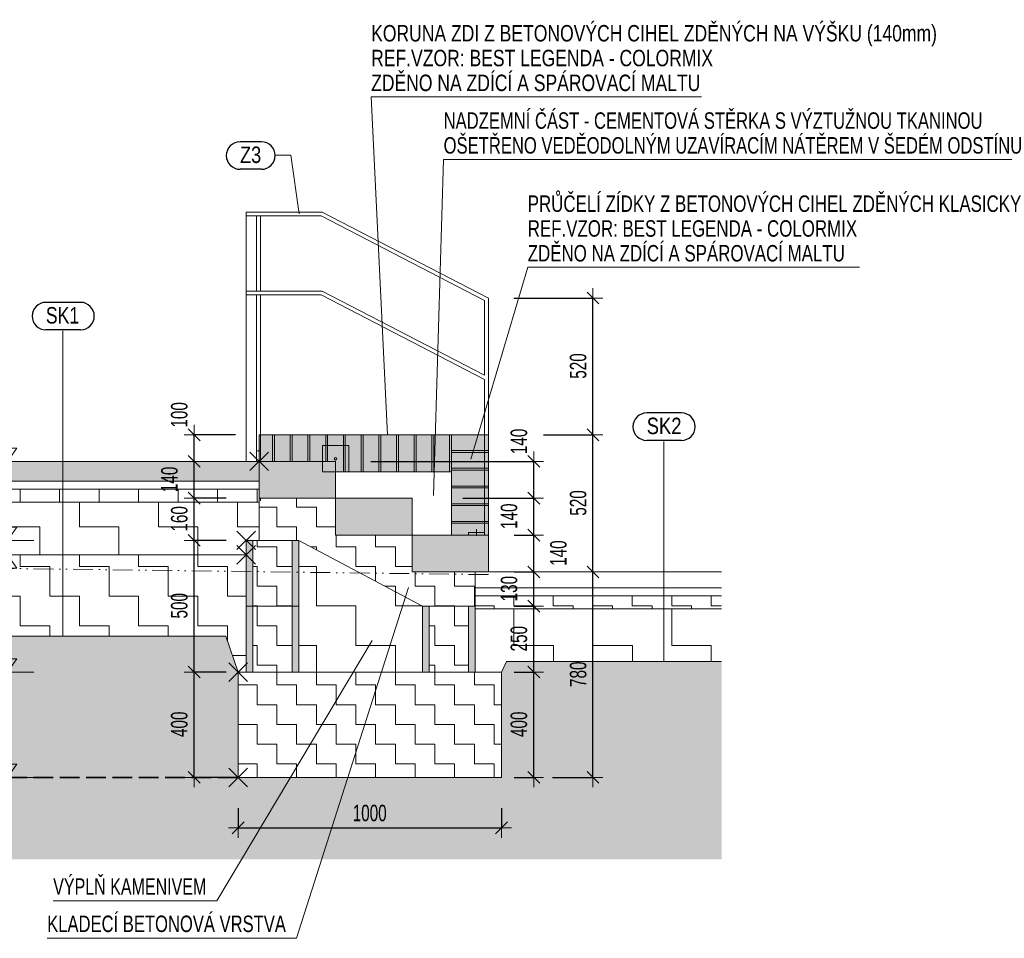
# Model space of a CAD drawing. Header units: millimetres. Extents: x -6145 to 8557, y -96590 to -75675.
# Tile 4 of 29: x -3377 to 363, y -94112 to -90624. Entities that reach past the tile are written whole.
import ezdxf

# ---------------------------------------------------------------- set-up
doc = ezdxf.new("R2010")
doc.units = ezdxf.units.MM
doc.header["$PDMODE"] = 65
doc.linetypes.add('Carkovana 2x_1', pattern=[100, 75, -25])
doc.linetypes.add('JIS_09_15', pattern=[150, 75, -25, 0, -25, 0, -25])
doc.layers.add('XR$3$VSTUPNÍ SCHODY - ŘEZ_1', color=7, linetype='Continuous', lineweight=25)
doc.styles.add('ARIAL', font='ARIAL.TTF')
doc.styles.add('ARIALNARROW', font='ARIALN.TTF')
doc.dimstyles.new('DIMSTYLE_15', dxfattribs={"dimtxt": 62.5, "dimasz": 75, "dimexe": 0, "dimexo": 0, "dimgap": 31.25, "dimtad": 0, "dimdec": 0, "dimrnd": 5, "dimzin": 12, "dimdsep": 46, "dimtxsty": 'ARIALNARROW', "dimblk1": 'ALL_ML_STRICH', "dimblk2": 'ALL_ML_STRICH', "dimsah": 1, "dimcen": 0, "dimclrd": 6, "dimclre": 6, "dimclrt": 6, "dimadec": 0, "dimazin": 0, "dimtfac": 1, "dimtdec": 0, "dimtix": 1, "dimtmove": 2, "dimatfit": 3, "dimfxl": 0, "dimtvp": 1.2, "dimtzin": 0, "dimlwd": 0, "dimlwe": 13, "dimarcsym": 0})
doc.dimstyles.new('DIMSTYLE_3', dxfattribs={"dimtxt": 62.5, "dimasz": 75, "dimexe": 0, "dimexo": 0, "dimgap": 31.25, "dimtad": 2, "dimdec": 0, "dimrnd": 5, "dimzin": 12, "dimdsep": 46, "dimtxsty": 'ARIALNARROW', "dimblk1": 'ALL_ML_STRICH', "dimblk2": 'ALL_ML_STRICH', "dimsah": 1, "dimcen": 0, "dimclrd": 6, "dimclre": 6, "dimclrt": 6, "dimadec": 0, "dimazin": 0, "dimtfac": 1, "dimtdec": 0, "dimtix": 1, "dimtmove": 2, "dimatfit": 3, "dimfxl": 0, "dimtzin": 0, "dimlwd": 0, "dimlwe": 13, "dimarcsym": 0})
doc.dimstyles.new('DIMSTYLE_5', dxfattribs={"dimtxt": 62.5, "dimasz": 75, "dimexe": 0, "dimexo": 0, "dimgap": 31.25, "dimtad": 2, "dimdec": 0, "dimrnd": 5, "dimzin": 12, "dimdsep": 46, "dimtxsty": 'ARIALNARROW', "dimblk1": 'ALL_ML_STRICH', "dimblk2": 'ALL_ML_STRICH', "dimsah": 1, "dimcen": 0, "dimclrd": 6, "dimclre": 6, "dimclrt": 6, "dimadec": 0, "dimazin": 0, "dimtfac": 1, "dimtdec": 0, "dimtix": 1, "dimtmove": 2, "dimatfit": 3, "dimfxl": 0, "dimtvp": 1.2, "dimtzin": 0, "dimlwd": 0, "dimlwe": 13, "dimarcsym": 0})
pattern_1 = [(0, (150, 150), (75, 75), [75, -75]), (90, (150, 150), (-75, 75), [75, -75])]
pattern_2 = [(0, (300, 300), (150, 150), [150, -150]), (90, (300, 300), (-150, 150), [150, -150])]

# ---------------------------------------------------------------- blocks, each defined once
blk = doc.blocks.new('COMPLEX_ELEVATIONDIM_7')
at = {"layer": 'XR$3$VSTUPNÍ SCHODY - ŘEZ_1', "color": 6, "linetype": 'Continuous', "lineweight": 18}
for p, q in [((-3388.1, -92250.8), (-3458.1, -92250.8)), ((-3458.1, -92250.8), (-3423.1, -92300.8)), ((-3423.1, -92300.8), (-3388.1, -92250.8)), ((-2226.6, -92240.8), (-2226.6, -92340.7)), ((-2126.7, -92240.8), (-2226.6, -92240.8)), ((-2126.7, -92340.7), (-2126.7, -92240.8)), ((-2502.1, -92265.5), (-2431.4, -92336.1)), ((-2502, -92336.1), (-2431.4, -92265.5)), ((-3423.1, -92300.8), (-3423.1, -92300.8)), ((-3423.1, -92300.8), (-3423.1, -92300.8)), ((-3423.1, -92300.8), (-3323.1, -92300.8)), ((-3423.1, -92300.8), (-3423.1, -92300.8)), ((-3423.1, -92300.8), (-3423.1, -92300.8)), ((-2226.6, -92340.7), (-2126.7, -92340.7)), ((-3388.1, -92550.8), (-3458.1, -92550.8)), ((-3458.1, -92550.8), (-3423.1, -92600.8)), ((-3423.1, -92600.8), (-3388.1, -92550.8)), ((-2552.1, -92565.5), (-2481.4, -92636.1)), ((-2552, -92636.1), (-2481.4, -92565.5)), ((-3423.1, -92600.8), (-3423.1, -92600.8)), ((-3423.1, -92600.8), (-3423.1, -92600.8)), ((-3423.1, -92600.8), (-3323.1, -92600.8)), ((-3423.1, -92600.8), (-3423.1, -92600.8)), ((-3423.1, -92600.8), (-3423.1, -92600.8)), ((-2552.1, -92620.5), (-2481.4, -92691.1)), ((-2552, -92691.1), (-2481.4, -92620.5)), ((-3458.1, -92705.8), (-3423.1, -92655.8)), ((-3423.1, -92655.8), (-3388.1, -92705.8)), ((-3423.1, -92655.8), (-3423.1, -92655.8)), ((-3423.1, -92655.8), (-3423.1, -92655.8)), ((-3423.1, -92655.8), (-3323.1, -92655.8)), ((-3423.1, -92655.8), (-3423.1, -92655.8)), ((-3423.1, -92655.8), (-3423.1, -92655.8)), ((-3388.1, -92705.8), (-3458.1, -92705.8)), ((-3388.1, -93050.8), (-3458.1, -93050.8)), ((-3458.1, -93050.8), (-3423.1, -93100.8)), ((-3423.1, -93100.8), (-3388.1, -93050.8)), ((-2582.1, -93065.5), (-2511.4, -93136.1)), ((-2582, -93136.1), (-2511.4, -93065.5)), ((-3423.1, -93100.8), (-3423.1, -93100.8)), ((-3423.1, -93100.8), (-3423.1, -93100.8)), ((-3423.1, -93100.8), (-3323.1, -93100.8)), ((-3423.1, -93100.8), (-3423.1, -93100.8)), ((-3423.1, -93100.8), (-3423.1, -93100.8)), ((-3388.1, -93450.8), (-3458.1, -93450.8)), ((-3458.1, -93450.8), (-3423.1, -93500.8)), ((-3423.1, -93500.8), (-3388.1, -93450.8)), ((-2582.1, -93465.5), (-2511.4, -93536.1)), ((-2582, -93536.1), (-2511.4, -93465.5)), ((-3423.1, -93500.8), (-3423.1, -93500.8)), ((-3423.1, -93500.8), (-3423.1, -93500.8)), ((-3423.1, -93500.8), (-3323.1, -93500.8)), ((-3423.1, -93500.8), (-3423.1, -93500.8)), ((-3423.1, -93500.8), (-3423.1, -93500.8))]:
    blk.add_line(p, q, dxfattribs=at)
blk.add_circle((-2176.7, -92290.8), 5, dxfattribs=at)
at = {"layer": 'XR$3$VSTUPNÍ SCHODY - ŘEZ_1', "color": 6, "linetype": 'Continuous', "lineweight": 18, "char_height": 62.5, "attachment_point": 7, "style": 'ARIALNARROW'}
for s, insert, width in [('\\W1.03;\\fArial Narrow|i0|b1|c0|p0;-0.010', (-3654.8, -92225.8), 245.42), ('\\W1.03;\\fArial Narrow|i0|b1|c0|p0;-0.310', (-3654.8, -92525.8), 245.42), ('\\W1.05;\\fArial Narrow|i0|b1|c0|p0;-0.365', (-3654.8, -92793.3), 246.03), ('\\W1.03;\\fArial Narrow|i0|b1|c0|p0;-0.810', (-3654.8, -93025.8), 245.42), ('\\W1.01;\\fArial Narrow|i0|b1|c0|p0;-1.210', (-3654.8, -93425.8), 244.832)]:
    blk.add_mtext(s, dxfattribs=dict(at, insert=insert, width=width))
blk = doc.blocks.new('ALL_ML_STRICH')
at = {"color": 0, "linetype": 'ByBlock', "lineweight": -2}
for p, q in [((0, -0.5), (0, 0.5)), ((-1, 0), (0.5, 0)), ((-0.3, -0.3), (0.3, 0.3))]:
    blk.add_line(p, q, dxfattribs=at)
blk = doc.blocks.new('*D190')
at = {"layer": 'DEFPOINTS', "color": 6, "linetype": 'Continuous', "lineweight": 13}
for p in [(-1546.7, -93100.8), (-1546.7, -93500.8), (-1424.3, -93500.8)]:
    blk.add_point(p, dxfattribs=at)
at = {"layer": 'XR$3$VSTUPNÍ SCHODY - ŘEZ_1', "color": 6, "linetype": 'Continuous', "lineweight": -2}
for p, q in [((-1498.4, -93100.8), (-1424.3, -93100.8)), ((-1424.3, -93500.8), (-1424.3, -93100.8)), ((-1498.4, -93500.8), (-1424.3, -93500.8))]:
    blk.add_line(p, q, dxfattribs=at)
at = {"layer": 'XR$3$VSTUPNÍ SCHODY - ŘEZ_1', "color": 6, "linetype": 'Continuous', "lineweight": 13, "xscale": 75, "yscale": 75, "zscale": 75}
for p, rotation in [((-1424.3, -93100.8), 90), ((-1424.3, -93500.8), 270)]:
    blk.add_blockref('ALL_ML_STRICH', p, dxfattribs=dict(at, rotation=rotation))
at = {"layer": 'XR$3$VSTUPNÍ SCHODY - ŘEZ_1', "color": 6, "linetype": 'Continuous', "lineweight": 13, "insert": (-1480.5, -93299.2), "char_height": 62.5, "width": 152.143, "attachment_point": 5, "rotation": 90, "style": 'ARIALNARROW'}
blk.add_mtext('\\W0.81;\\A1;{400}', dxfattribs=at)
blk = doc.blocks.new('*D191')
at = {"layer": 'DEFPOINTS', "color": 6, "linetype": 'Continuous', "lineweight": 13}
for p in [(-1646.7, -92850.8), (-1546.7, -93100.8), (-1424.3, -93100.8)]:
    blk.add_point(p, dxfattribs=at)
at = {"layer": 'XR$3$VSTUPNÍ SCHODY - ŘEZ_1', "color": 6, "linetype": 'Continuous', "lineweight": -2}
for p, q in [((-1498.4, -92850.8), (-1424.3, -92850.8)), ((-1424.3, -93100.8), (-1424.3, -92850.8)), ((-1498.4, -93100.8), (-1424.3, -93100.8))]:
    blk.add_line(p, q, dxfattribs=at)
at = {"layer": 'XR$3$VSTUPNÍ SCHODY - ŘEZ_1', "color": 6, "linetype": 'Continuous', "lineweight": 13, "xscale": 75, "yscale": 75, "zscale": 75}
for p, rotation in [((-1424.3, -92850.8), 90), ((-1424.3, -93100.8), 270)]:
    blk.add_blockref('ALL_ML_STRICH', p, dxfattribs=dict(at, rotation=rotation))
at = {"layer": 'XR$3$VSTUPNÍ SCHODY - ŘEZ_1', "color": 6, "linetype": 'Continuous', "lineweight": 13, "insert": (-1480.5, -92974.2), "char_height": 62.5, "width": 152.143, "attachment_point": 5, "rotation": 90, "style": 'ARIALNARROW'}
blk.add_mtext('\\W0.81;\\A1;{250}', dxfattribs=at)
blk = doc.blocks.new('*D192')
at = {"layer": 'DEFPOINTS', "color": 6, "linetype": 'Continuous', "lineweight": 13}
for p in [(-1596.7, -92720.8), (-1646.7, -92850.8), (-1424.3, -92850.8)]:
    blk.add_point(p, dxfattribs=at)
at = {"layer": 'XR$3$VSTUPNÍ SCHODY - ŘEZ_1', "color": 6, "linetype": 'Continuous', "lineweight": -2}
for p, q in [((-1498.4, -92720.8), (-1424.3, -92720.8)), ((-1424.3, -92850.8), (-1424.3, -92720.8)), ((-1498.4, -92850.8), (-1424.3, -92850.8))]:
    blk.add_line(p, q, dxfattribs=at)
at = {"layer": 'XR$3$VSTUPNÍ SCHODY - ŘEZ_1', "color": 6, "linetype": 'Continuous', "lineweight": 13, "xscale": 75, "yscale": 75, "zscale": 75}
for p, rotation in [((-1424.3, -92720.8), 90), ((-1424.3, -92850.8), 270)]:
    blk.add_blockref('ALL_ML_STRICH', p, dxfattribs=dict(at, rotation=rotation))
at = {"layer": 'XR$3$VSTUPNÍ SCHODY - ŘEZ_1', "color": 6, "linetype": 'Continuous', "lineweight": 13, "insert": (-1518, -92784.2), "char_height": 62.5, "width": 152.143, "attachment_point": 5, "rotation": 90, "style": 'ARIALNARROW'}
blk.add_mtext('\\W0.81;\\A1;{130}', dxfattribs=at)
blk = doc.blocks.new('*D193')
at = {"layer": 'DEFPOINTS', "color": 6, "linetype": 'Continuous', "lineweight": 13}
for p in [(-1596.7, -92580.8), (-1596.7, -92720.8), (-1424.3, -92720.8)]:
    blk.add_point(p, dxfattribs=at)
at = {"layer": 'XR$3$VSTUPNÍ SCHODY - ŘEZ_1', "color": 6, "linetype": 'Continuous', "lineweight": -2}
for p, q in [((-1498.4, -92580.8), (-1424.3, -92580.8)), ((-1424.3, -92720.8), (-1424.3, -92580.8)), ((-1498.4, -92720.8), (-1424.3, -92720.8))]:
    blk.add_line(p, q, dxfattribs=at)
at = {"layer": 'XR$3$VSTUPNÍ SCHODY - ŘEZ_1', "color": 6, "linetype": 'Continuous', "lineweight": 13, "xscale": 75, "yscale": 75, "zscale": 75}
for p, rotation in [((-1424.3, -92580.8), 90), ((-1424.3, -92720.8), 270)]:
    blk.add_blockref('ALL_ML_STRICH', p, dxfattribs=dict(at, rotation=rotation))
at = {"layer": 'XR$3$VSTUPNÍ SCHODY - ŘEZ_1', "color": 6, "linetype": 'Continuous', "lineweight": 13, "insert": (-1330.5, -92649.2), "char_height": 62.5, "width": 152.143, "attachment_point": 5, "rotation": 90, "style": 'ARIALNARROW'}
blk.add_mtext('\\W0.81;\\A1;{140}', dxfattribs=at)
blk = doc.blocks.new('*D194')
at = {"layer": 'DEFPOINTS', "color": 6, "linetype": 'Continuous', "lineweight": 13}
for p in [(-1886.7, -92440.8), (-1596.7, -92580.8), (-1424.3, -92580.8)]:
    blk.add_point(p, dxfattribs=at)
at = {"layer": 'XR$3$VSTUPNÍ SCHODY - ŘEZ_1', "color": 6, "linetype": 'Continuous', "lineweight": -2}
for p, q in [((-1693.7, -92440.8), (-1424.3, -92440.8)), ((-1424.3, -92580.8), (-1424.3, -92440.8)), ((-1498.4, -92580.8), (-1424.3, -92580.8))]:
    blk.add_line(p, q, dxfattribs=at)
at = {"layer": 'XR$3$VSTUPNÍ SCHODY - ŘEZ_1', "color": 6, "linetype": 'Continuous', "lineweight": 13, "xscale": 75, "yscale": 75, "zscale": 75}
for p, rotation in [((-1424.3, -92440.8), 90), ((-1424.3, -92580.8), 270)]:
    blk.add_blockref('ALL_ML_STRICH', p, dxfattribs=dict(at, rotation=rotation))
at = {"layer": 'XR$3$VSTUPNÍ SCHODY - ŘEZ_1', "color": 6, "linetype": 'Continuous', "lineweight": 13, "insert": (-1518, -92509.2), "char_height": 62.5, "width": 152.143, "attachment_point": 5, "rotation": 90, "style": 'ARIALNARROW'}
blk.add_mtext('\\W0.81;\\A1;{140}', dxfattribs=at)
blk = doc.blocks.new('*D195')
at = {"layer": 'DEFPOINTS', "color": 6, "linetype": 'Continuous', "lineweight": 13}
for p in [(-2176.7, -92300.8), (-1886.7, -92440.8), (-1424.3, -92440.8)]:
    blk.add_point(p, dxfattribs=at)
at = {"layer": 'XR$3$VSTUPNÍ SCHODY - ŘEZ_1', "color": 6, "linetype": 'Continuous', "lineweight": -2}
for p, q in [((-2042.8, -92300.8), (-1424.3, -92300.8)), ((-1424.3, -92440.8), (-1424.3, -92300.8)), ((-1693.7, -92440.8), (-1424.3, -92440.8))]:
    blk.add_line(p, q, dxfattribs=at)
at = {"layer": 'XR$3$VSTUPNÍ SCHODY - ŘEZ_1', "color": 6, "linetype": 'Continuous', "lineweight": 13, "xscale": 75, "yscale": 75, "zscale": 75}
for p, rotation in [((-1424.3, -92300.8), 90), ((-1424.3, -92440.8), 270)]:
    blk.add_blockref('ALL_ML_STRICH', p, dxfattribs=dict(at, rotation=rotation))
at = {"layer": 'XR$3$VSTUPNÍ SCHODY - ŘEZ_1', "color": 6, "linetype": 'Continuous', "lineweight": 13, "insert": (-1480.5, -92225.1), "char_height": 62.5, "width": 152.143, "attachment_point": 5, "rotation": 90, "style": 'ARIALNARROW'}
blk.add_mtext('\\W0.81;\\A1;{140}', dxfattribs=at)
blk = doc.blocks.new('*D196')
at = {"layer": 'DEFPOINTS', "color": 6, "linetype": 'Continuous', "lineweight": 13}
for p in [(-2546.7, -93100.8), (-2714.2, -93500.8), (-2546.7, -93500.8)]:
    blk.add_point(p, dxfattribs=at)
at = {"layer": 'XR$3$VSTUPNÍ SCHODY - ŘEZ_1', "color": 6, "linetype": 'Continuous', "lineweight": -2}
for p, q in [((-2593.1, -93100.8), (-2714.2, -93100.8)), ((-2714.2, -93500.8), (-2714.2, -93100.8)), ((-2593.1, -93500.8), (-2714.2, -93500.8))]:
    blk.add_line(p, q, dxfattribs=at)
at = {"layer": 'XR$3$VSTUPNÍ SCHODY - ŘEZ_1', "color": 6, "linetype": 'Continuous', "lineweight": 13, "xscale": 75, "yscale": 75, "zscale": 75}
for p, rotation in [((-2714.2, -93100.8), 90), ((-2714.2, -93500.8), 270)]:
    blk.add_blockref('ALL_ML_STRICH', p, dxfattribs=dict(at, rotation=rotation))
at = {"layer": 'XR$3$VSTUPNÍ SCHODY - ŘEZ_1', "color": 6, "linetype": 'Continuous', "lineweight": 13, "insert": (-2770.4, -93299.2), "char_height": 62.5, "width": 152.143, "attachment_point": 5, "rotation": 90, "style": 'ARIALNARROW'}
blk.add_mtext('\\W0.81;\\A1;{400}', dxfattribs=at)
blk = doc.blocks.new('*D197')
at = {"layer": 'DEFPOINTS', "color": 6, "linetype": 'Continuous', "lineweight": 13}
for p in [(-2516.7, -92600.8), (-2714.2, -93100.8), (-2546.7, -93100.8)]:
    blk.add_point(p, dxfattribs=at)
at = {"layer": 'XR$3$VSTUPNÍ SCHODY - ŘEZ_1', "color": 6, "linetype": 'Continuous', "lineweight": -2}
for p, q in [((-2593.1, -92600.8), (-2714.2, -92600.8)), ((-2714.2, -93100.8), (-2714.2, -92600.8)), ((-2593.1, -93100.8), (-2714.2, -93100.8))]:
    blk.add_line(p, q, dxfattribs=at)
at = {"layer": 'XR$3$VSTUPNÍ SCHODY - ŘEZ_1', "color": 6, "linetype": 'Continuous', "lineweight": 13, "xscale": 75, "yscale": 75, "zscale": 75}
for p, rotation in [((-2714.2, -92600.8), 90), ((-2714.2, -93100.8), 270)]:
    blk.add_blockref('ALL_ML_STRICH', p, dxfattribs=dict(at, rotation=rotation))
at = {"layer": 'XR$3$VSTUPNÍ SCHODY - ŘEZ_1', "color": 6, "linetype": 'Continuous', "lineweight": 13, "insert": (-2770.4, -92849.2), "char_height": 62.5, "width": 152.143, "attachment_point": 5, "rotation": 90, "style": 'ARIALNARROW'}
blk.add_mtext('\\W0.81;\\A1;{500}', dxfattribs=at)
blk = doc.blocks.new('*D198')
at = {"layer": 'DEFPOINTS', "color": 6, "linetype": 'Continuous', "lineweight": 13}
for p in [(-2466.7, -92440.8), (-2714.2, -92600.8), (-2516.7, -92600.8)]:
    blk.add_point(p, dxfattribs=at)
at = {"layer": 'XR$3$VSTUPNÍ SCHODY - ŘEZ_1', "color": 6, "linetype": 'Continuous', "lineweight": -2}
for p, q in [((-2593.1, -92440.8), (-2714.2, -92440.8)), ((-2714.2, -92600.8), (-2714.2, -92440.8)), ((-2593.1, -92600.8), (-2714.2, -92600.8))]:
    blk.add_line(p, q, dxfattribs=at)
at = {"layer": 'XR$3$VSTUPNÍ SCHODY - ŘEZ_1', "color": 6, "linetype": 'Continuous', "lineweight": 13, "xscale": 75, "yscale": 75, "zscale": 75}
for p, rotation in [((-2714.2, -92440.8), 90), ((-2714.2, -92600.8), 270)]:
    blk.add_blockref('ALL_ML_STRICH', p, dxfattribs=dict(at, rotation=rotation))
at = {"layer": 'XR$3$VSTUPNÍ SCHODY - ŘEZ_1', "color": 6, "linetype": 'Continuous', "lineweight": 13, "insert": (-2770.4, -92519.2), "char_height": 62.5, "width": 152.143, "attachment_point": 5, "rotation": 90, "style": 'ARIALNARROW'}
blk.add_mtext('\\W0.81;\\A1;{160}', dxfattribs=at)
blk = doc.blocks.new('*D199')
at = {"layer": 'DEFPOINTS', "color": 6, "linetype": 'Continuous', "lineweight": 13}
for p in [(-2466.7, -92300.8), (-2714.2, -92440.8), (-2466.7, -92440.8)]:
    blk.add_point(p, dxfattribs=at)
at = {"layer": 'XR$3$VSTUPNÍ SCHODY - ŘEZ_1', "color": 6, "linetype": 'Continuous', "lineweight": -2}
for p, q in [((-2714.2, -92300.8), (-2714.2, -92300.8)), ((-2714.2, -92440.8), (-2714.2, -92300.8)), ((-2593.1, -92440.8), (-2714.2, -92440.8))]:
    blk.add_line(p, q, dxfattribs=at)
at = {"layer": 'XR$3$VSTUPNÍ SCHODY - ŘEZ_1', "color": 6, "linetype": 'Continuous', "lineweight": 13, "xscale": 75, "yscale": 75, "zscale": 75}
for p, rotation in [((-2714.2, -92300.8), 90), ((-2714.2, -92440.8), 270)]:
    blk.add_blockref('ALL_ML_STRICH', p, dxfattribs=dict(at, rotation=rotation))
at = {"layer": 'XR$3$VSTUPNÍ SCHODY - ŘEZ_1', "color": 6, "linetype": 'Continuous', "lineweight": 13, "insert": (-2807.9, -92369.2), "char_height": 62.5, "width": 152.143, "attachment_point": 5, "rotation": 90, "style": 'ARIALNARROW'}
blk.add_mtext('\\W0.81;\\A1;{140}', dxfattribs=at)
blk = doc.blocks.new('*D200')
at = {"layer": 'DEFPOINTS', "color": 6, "linetype": 'Continuous', "lineweight": 13}
for p in [(-2466.7, -92200), (-2714.2, -92300.8), (-2466.7, -92300.8)]:
    blk.add_point(p, dxfattribs=at)
at = {"layer": 'XR$3$VSTUPNÍ SCHODY - ŘEZ_1', "color": 6, "linetype": 'Continuous', "lineweight": -2}
for p, q in [((-2556.8, -92200), (-2714.2, -92200)), ((-2714.2, -92300.8), (-2714.2, -92200)), ((-2714.2, -92300.8), (-2714.2, -92300.8))]:
    blk.add_line(p, q, dxfattribs=at)
at = {"layer": 'XR$3$VSTUPNÍ SCHODY - ŘEZ_1', "color": 6, "linetype": 'Continuous', "lineweight": 13, "xscale": 75, "yscale": 75, "zscale": 75}
for p, rotation in [((-2714.2, -92200), 90), ((-2714.2, -92300.8), 270)]:
    blk.add_blockref('ALL_ML_STRICH', p, dxfattribs=dict(at, rotation=rotation))
at = {"layer": 'XR$3$VSTUPNÍ SCHODY - ŘEZ_1', "color": 6, "linetype": 'Continuous', "lineweight": 13, "insert": (-2770.4, -92124.3), "char_height": 62.5, "width": 152.143, "attachment_point": 5, "rotation": 90, "style": 'ARIALNARROW'}
blk.add_mtext('\\W0.81;\\A1;{100}', dxfattribs=at)
blk = doc.blocks.new('*D201')
at = {"layer": 'DEFPOINTS', "color": 6, "linetype": 'Continuous', "lineweight": 13}
for p in [(-1596.7, -92720.8), (-1546.7, -93500.8), (-1199.3, -93500.8)]:
    blk.add_point(p, dxfattribs=at)
at = {"layer": 'XR$3$VSTUPNÍ SCHODY - ŘEZ_1', "color": 6, "linetype": 'Continuous', "lineweight": -2}
for p, q in [((-1199.3, -92720.8), (-1199.3, -92720.8)), ((-1199.3, -93500.8), (-1199.3, -92720.8)), ((-1353.7, -93500.8), (-1199.3, -93500.8))]:
    blk.add_line(p, q, dxfattribs=at)
at = {"layer": 'XR$3$VSTUPNÍ SCHODY - ŘEZ_1', "color": 6, "linetype": 'Continuous', "lineweight": 13, "xscale": 75, "yscale": 75, "zscale": 75}
for p, rotation in [((-1199.3, -92720.8), 90), ((-1199.3, -93500.8), 270)]:
    blk.add_blockref('ALL_ML_STRICH', p, dxfattribs=dict(at, rotation=rotation))
at = {"layer": 'XR$3$VSTUPNÍ SCHODY - ŘEZ_1', "color": 6, "linetype": 'Continuous', "lineweight": 13, "insert": (-1255.5, -93109.2), "char_height": 62.5, "width": 152.143, "attachment_point": 5, "rotation": 90, "style": 'ARIALNARROW'}
blk.add_mtext('\\W0.81;\\A1;{780}', dxfattribs=at)
blk = doc.blocks.new('*D202')
at = {"layer": 'DEFPOINTS', "color": 6, "linetype": 'Continuous', "lineweight": 13}
for p in [(-1596.7, -92200), (-1596.7, -92720.8), (-1199.3, -92720.8)]:
    blk.add_point(p, dxfattribs=at)
at = {"layer": 'XR$3$VSTUPNÍ SCHODY - ŘEZ_1', "color": 6, "linetype": 'Continuous', "lineweight": -2}
for p, q in [((-1386.7, -92200), (-1199.3, -92200)), ((-1199.3, -92720.8), (-1199.3, -92200)), ((-1199.3, -92720.8), (-1199.3, -92720.8))]:
    blk.add_line(p, q, dxfattribs=at)
at = {"layer": 'XR$3$VSTUPNÍ SCHODY - ŘEZ_1', "color": 6, "linetype": 'Continuous', "lineweight": 13, "xscale": 75, "yscale": 75, "zscale": 75}
for p, rotation in [((-1199.3, -92200), 90), ((-1199.3, -92720.8), 270)]:
    blk.add_blockref('ALL_ML_STRICH', p, dxfattribs=dict(at, rotation=rotation))
at = {"layer": 'XR$3$VSTUPNÍ SCHODY - ŘEZ_1', "color": 6, "linetype": 'Continuous', "lineweight": 13, "insert": (-1255.5, -92458.8), "char_height": 62.5, "width": 152.143, "attachment_point": 5, "rotation": 90, "style": 'ARIALNARROW'}
blk.add_mtext('\\W0.81;\\A1;{520}', dxfattribs=at)
blk = doc.blocks.new('*D203')
at = {"layer": 'DEFPOINTS', "color": 6, "linetype": 'Continuous', "lineweight": 13}
for p in [(-1596.7, -91680.8), (-1596.7, -92200), (-1199.3, -92200)]:
    blk.add_point(p, dxfattribs=at)
at = {"layer": 'XR$3$VSTUPNÍ SCHODY - ŘEZ_1', "color": 6, "linetype": 'Continuous', "lineweight": -2}
for p, q in [((-1500.5, -91680.8), (-1199.3, -91680.8)), ((-1199.3, -92200), (-1199.3, -91680.8)), ((-1386.7, -92200), (-1199.3, -92200))]:
    blk.add_line(p, q, dxfattribs=at)
at = {"layer": 'XR$3$VSTUPNÍ SCHODY - ŘEZ_1', "color": 6, "linetype": 'Continuous', "lineweight": 13, "xscale": 75, "yscale": 75, "zscale": 75}
for p, rotation in [((-1199.3, -91680.8), 90), ((-1199.3, -92200), 270)]:
    blk.add_blockref('ALL_ML_STRICH', p, dxfattribs=dict(at, rotation=rotation))
at = {"layer": 'XR$3$VSTUPNÍ SCHODY - ŘEZ_1', "color": 6, "linetype": 'Continuous', "lineweight": 13, "insert": (-1255.5, -91938.8), "char_height": 62.5, "width": 152.143, "attachment_point": 5, "rotation": 90, "style": 'ARIALNARROW'}
blk.add_mtext('\\W0.81;\\A1;{520}', dxfattribs=at)
blk = doc.blocks.new('*D204')
at = {"layer": 'DEFPOINTS', "color": 6, "linetype": 'Continuous', "lineweight": 13}
for p in [(-2546.7, -93500.8), (-1546.7, -93500.8), (-2546.7, -93692.6)]:
    blk.add_point(p, dxfattribs=at)
at = {"layer": 'XR$3$VSTUPNÍ SCHODY - ŘEZ_1', "color": 6, "linetype": 'Continuous', "lineweight": -2}
for p, q in [((-2546.7, -93618.2), (-2546.7, -93692.6)), ((-1546.7, -93618.2), (-1546.7, -93692.6)), ((-2546.7, -93692.6), (-1546.7, -93692.6))]:
    blk.add_line(p, q, dxfattribs=at)
at = {"layer": 'XR$3$VSTUPNÍ SCHODY - ŘEZ_1', "color": 6, "linetype": 'Continuous', "lineweight": 13, "xscale": 75, "yscale": 75, "zscale": 75, "rotation": 180}
blk.add_blockref('ALL_ML_STRICH', (-2546.7, -93692.6), dxfattribs=at)
at = {"layer": 'XR$3$VSTUPNÍ SCHODY - ŘEZ_1', "color": 6, "linetype": 'Continuous', "lineweight": 13, "xscale": 75, "yscale": 75, "zscale": 75}
blk.add_blockref('ALL_ML_STRICH', (-1546.7, -93692.6), dxfattribs=at)
at = {"layer": 'XR$3$VSTUPNÍ SCHODY - ŘEZ_1', "color": 6, "linetype": 'Continuous', "lineweight": 13, "insert": (-2047.4, -93636.4), "char_height": 62.5, "width": 202.857, "attachment_point": 5, "style": 'ARIALNARROW'}
blk.add_mtext('\\W0.81;\\A1;{1000}', dxfattribs=at)

msp = doc.modelspace()

# ---------------------------------------------------------------- hatches: boundary and pattern name
at = {"layer": 'XR$3$VSTUPNÍ SCHODY - ŘEZ_1', "linetype": 'Continuous', "lineweight": 13}
for color, points in [(33, [(-2466.7, -92200), (-2466.7, -92300.8), (-2176.7, -92300.8), (-2176.7, -92340), (-1736.7, -92340), (-1736.7, -92200)]), (33, [(-1736.7, -92580.8), (-1596.7, -92580.8), (-1596.7, -92200), (-1736.7, -92200)]), (33, [(-4166.8, -92375.8), (-2466.7, -92375.8), (-2466.7, -92300.8), (-4166.8, -92300.8)]), (33, [(-2176.7, -92440.8), (-2176.7, -92300.8), (-2466.7, -92300.8), (-2466.7, -92440.8)]), (33, [(-1886.7, -92580.8), (-1886.7, -92440.8), (-2176.7, -92440.8), (-2176.7, -92580.8)]), (33, [(-1596.7, -92720.8), (-1596.7, -92580.8), (-1886.7, -92580.8), (-1886.7, -92720.8)]), (8, [(-2491.7, -92600.8), (-2516.7, -92600.8), (-2516.7, -93100.8), (-2491.7, -93100.8)]), (8, [(-2316.7, -92600.8), (-2341.7, -92600.8), (-2341.7, -93100.8), (-2316.7, -93100.8)]), (8, [(-1821.7, -93100.8), (-1821.7, -92850.8), (-1846.7, -92850.8), (-1846.7, -93100.8)]), (8, [(-1646.7, -93100.8), (-1646.7, -92850.8), (-1671.7, -92850.8), (-1671.7, -93100.8)])]:
    msp.add_hatch(color=color, dxfattribs=at).paths.add_polyline_path(points)
h = msp.add_hatch(dxfattribs=at)
h.set_pattern_fill('VZOR', scale=75, style=0, pattern_type=2)
h.set_pattern_definition(pattern_1)
h.paths.add_polyline_path([(-2466.7, -92455.8), (-2466.7, -92405.8), (-4611.8, -92405.8), (-4611.8, -92455.8)], flags=0)
h = msp.add_hatch(dxfattribs=at)
h.set_pattern_fill('VZOR', scale=75, style=0, pattern_type=2)
h.set_pattern_definition(pattern_1)
h.paths.add_polyline_path([(-1646.7, -92850.8), (-1646.7, -92720.8), (-1886.7, -92720.8), (-1886.7, -92580.8), (-2176.7, -92580.8), (-2176.7, -92440.8), (-2466.7, -92440.8), (-2466.7, -92600.8), (-2316.7, -92600.8), (-1846.7, -92850.8)], flags=0)
h = msp.add_hatch(dxfattribs=at)
h.set_pattern_fill('VZOR', scale=150, style=0, pattern_type=2)
h.set_pattern_definition(pattern_2)
h.paths.add_polyline_path([(-2466.7, -92455.8), (-4611.8, -92455.8), (-4611.8, -92555.8), (-4735.7, -92555.8), (-4735.6, -92655.8), (-2516.7, -92655.8), (-2516.7, -92600.8), (-2466.7, -92600.8)], flags=0)
h = msp.add_hatch(dxfattribs=at)
h.set_pattern_fill('VZOR', scale=75, style=0, pattern_type=2)
h.set_pattern_definition(pattern_1)
h.paths.add_polyline_path([(-2341.7, -92600.8), (-2491.7, -92600.8), (-2491.7, -93100.8), (-2341.7, -93100.8)], flags=0)
h = msp.add_hatch(dxfattribs=at)
h.set_pattern_fill('VZOR', scale=150, style=0, pattern_type=2)
h.set_pattern_definition(pattern_2)
h.paths.add_polyline_path([(-2316.7, -92600.8), (-2316.7, -93100.8), (-1846.7, -93100.8), (-1846.7, -92850.8)], flags=0)
h = msp.add_hatch(dxfattribs=at)
h.set_pattern_fill('VZOR', scale=112.5, style=0, pattern_type=2)
h.set_pattern_definition([(0, (225, 225), (112.5, 112.5), [112.5, -112.5]), (90, (225, 225), (-112.5, 112.5), [112.5, -112.5])])
h.paths.add_polyline_path([(-2546.7, -93100.8), (-2516.7, -93100.8), (-2516.7, -92655.8), (-4735.6, -92655.8), (-4735.3, -92965.1), (-2594.3, -92964.6)], flags=0)
h = msp.add_hatch(dxfattribs=at)
h.set_pattern_fill('VZOR', scale=150, angle=45, style=0, pattern_type=2)
h.set_pattern_definition([(45, (-3e-14, 424.26), (-2e-14, 212.13203), [150, -150]), (135, (-3e-14, 424.26), (-212.13203, 2e-14), [150, -150])])
h.paths.add_polyline_path([(-1646.7, -92720.8), (-1646.7, -92780.8), (-710.8, -92780.8), (-710.8, -92720.8)], flags=0)
h = msp.add_hatch(dxfattribs=at)
h.set_pattern_fill('VZOR', scale=75, style=0, pattern_type=2)
h.set_pattern_definition(pattern_1)
h.paths.add_polyline_path([(-710.8, -92860.8), (-710.8, -92810.8), (-1646.7, -92810.8), (-1646.7, -92860.8)], flags=0)
h = msp.add_hatch(dxfattribs=at)
h.set_pattern_fill('VZOR', scale=75, style=0, pattern_type=2)
h.set_pattern_definition(pattern_1)
h.paths.add_polyline_path([(-1671.7, -93100.8), (-1671.7, -92850.8), (-1821.7, -92850.8), (-1821.7, -93100.8)], flags=0)
h = msp.add_hatch(dxfattribs=at)
h.set_pattern_fill('VZOR', scale=150, style=0, pattern_type=2)
h.set_pattern_definition(pattern_2)
h.paths.add_polyline_path([(-710.8, -93060.8), (-710.8, -92860.8), (-1646.7, -92860.8), (-1646.7, -93100.8), (-1546.7, -93100.8), (-1528, -93060.8)], flags=0)
msp.add_hatch(color=9, dxfattribs=at).paths.add_polyline_path([(-4166.7, -93811.7), (-710.8, -93811.7), (-710.8, -93060.8), (-1528, -93060.8), (-1546.7, -93100.8), (-1546.7, -93500.8), (-2549.1, -93500.8), (-2549.1, -93100.8), (-2594.3, -92964.6), (-4166.7, -92964.6)], flags=0)
h = msp.add_hatch(dxfattribs=at)
h.set_pattern_fill('VZOR', scale=75, style=0, pattern_type=2)
h.set_pattern_definition(pattern_1)
h.paths.add_polyline_path([(-1546.7, -93500.8), (-1546.7, -93100.8), (-2546.7, -93100.8), (-2546.7, -93500.8)], flags=0)

# ---------------------------------------------------------------- linework, layer by layer
at = {"layer": 'XR$3$VSTUPNÍ SCHODY - ŘEZ_1', "color": 7, "linetype": 'Continuous', "lineweight": 13}
for p, q in [((-2041.9, -90916.9), (-786.9, -90916.9)), ((-1979.4, -92200), (-2041.9, -90916.9)), ((-1805.3, -92430.1), (-1766.8, -91154.8)), ((-1766.8, -91154.8), (436.5, -91154.8)), ((-1662.8, -92292.3), (-1447.2, -91564)), ((-1447.2, -91564), (-187.2, -91564)), ((-1736.7, -92200), (-2466.7, -92200)), ((-2466.7, -92200), (-2466.7, -92300.8)), ((-1596.7, -92200), (-1736.7, -92200)), ((-1596.7, -92200), (-1596.7, -92580.8)), ((-4936.7, -92300.8), (-2466.7, -92300.8)), ((-2466.7, -92440.8), (-2466.7, -92300.8)), ((-2466.7, -92300.8), (-2176.7, -92300.8)), ((-2176.7, -92300.8), (-2176.7, -92440.8)), ((-1736.7, -92340), (-2176.7, -92340)), ((-1736.7, -92340), (-1736.7, -92580.8)), ((-4166.8, -92375.8), (-2466.7, -92375.8)), ((-4886.7, -92405.8), (-2466.7, -92405.8)), ((-2176.7, -92440.8), (-2466.7, -92440.8)), ((-2466.7, -92440.8), (-2466.7, -92600.8)), ((-2176.7, -92580.8), (-2176.7, -92440.8)), ((-2176.7, -92440.8), (-1886.7, -92440.8)), ((-1886.7, -92440.8), (-1886.7, -92580.8)), ((-4611.8, -92455.8), (-2466.7, -92455.8)), ((-1886.7, -92580.8), (-2176.7, -92580.8)), ((-1886.7, -92720.8), (-1886.7, -92580.8)), ((-1886.7, -92580.8), (-1596.7, -92580.8)), ((-1596.7, -92580.8), (-1596.7, -92720.8)), ((-2516.7, -92600.8), (-2316.7, -92600.8)), ((-2516.7, -92850.8), (-2516.7, -92600.8)), ((-2491.7, -92600.8), (-2491.7, -93100.8)), ((-2341.7, -93100.8), (-2341.7, -92600.8)), ((-2316.7, -92600.8), (-2316.7, -92850.8)), ((-1846.7, -92850.8), (-2316.7, -92600.8)), ((-4735.6, -92655.8), (-2516.7, -92655.8)), ((-1596.7, -92720.8), (-1886.7, -92720.8)), ((-1646.7, -92850.8), (-1646.7, -92720.8)), ((-1596.7, -92720.8), (-710.8, -92720.8)), ((-1899.6, -92780.3), (-2325, -94111.8)), ((-1646.7, -92780.8), (-710.8, -92780.8)), ((-1646.7, -92810.8), (-710.8, -92810.8)), ((-2516.7, -92850.8), (-2316.7, -92850.8)), ((-2516.7, -93100.8), (-2516.7, -92850.8)), ((-2316.7, -92850.8), (-2516.7, -92850.8)), ((-2316.7, -92850.8), (-2316.7, -93100.8)), ((-1846.7, -92850.8), (-1646.7, -92850.8)), ((-1846.7, -93100.8), (-1846.7, -92850.8)), ((-1821.7, -92850.8), (-1821.7, -93100.8)), ((-1671.7, -93100.8), (-1671.7, -92850.8)), ((-1646.7, -92850.8), (-1646.7, -93100.8)), ((-1646.7, -92860.8), (-710.8, -92860.8)), ((-2594.3, -92964.6), (-4166.7, -92964.6)), ((-2627.7, -93969.5), (-2037.4, -92981.3)), ((-2546.7, -93100.8), (-2594.3, -92964.6)), ((-1546.7, -93100.8), (-1528, -93060.8)), ((-1528, -93060.8), (-710.8, -93060.8)), ((-2546.7, -93500.8), (-2546.7, -93100.8)), ((-2546.7, -93100.8), (-1546.7, -93100.8)), ((-2316.7, -93100.8), (-2516.7, -93100.8)), ((-1646.7, -93100.8), (-1846.7, -93100.8)), ((-1546.7, -93100.8), (-1546.7, -93500.8)), ((-1546.7, -93500.8), (-2546.7, -93500.8)), ((-3249.4, -93969.5), (-2627.7, -93969.5)), ((-2325, -94111.8), (-3272.2, -94111.8))]:
    msp.add_line(p, q, dxfattribs=at)
at = {"layer": 'XR$3$VSTUPNÍ SCHODY - ŘEZ_1', "color": 3, "linetype": 'Continuous', "lineweight": 25}
for p, q in [((-2458.4, -91087.6), (-2539.9, -91087.6)), ((-2458.4, -91191.7), (-2539.9, -91191.7)), ((-3145.4, -91697), (-3277.4, -91697)), ((-3145.4, -91801.2), (-3277.4, -91801.2)), ((-863.3, -92117), (-995.3, -92117)), ((-863.3, -92221.2), (-995.3, -92221.2))]:
    msp.add_line(p, q, dxfattribs=at)
at = {"layer": 'XR$3$VSTUPNÍ SCHODY - ŘEZ_1', "color": 3, "linetype": 'Continuous', "lineweight": 13}
for p, q in [((-2407, -91137.6), (-2347, -91137.6)), ((-2347, -91137.6), (-2315.8, -91360.8)), ((-3212.4, -91805.2), (-3212.4, -92964.6)), ((-930.3, -92225.2), (-930.3, -93060.8))]:
    msp.add_line(p, q, dxfattribs=at)
at = {"layer": 'XR$3$VSTUPNÍ SCHODY - ŘEZ_1', "color": 5, "linetype": 'Continuous', "lineweight": 13}
for p, q in [((-2476.7, -91354.1), (-2516.7, -91354.1)), ((-2516.7, -91354.1), (-2516.7, -91369.1)), ((-2516.7, -91354.1), (-2516.7, -92260.8)), ((-2476.7, -91354.1), (-2228.3, -91354.1)), ((-1596.7, -91680.8), (-2228.3, -91354.1)), ((-2516.7, -91369.1), (-2231.9, -91369.1)), ((-2476.7, -91369.1), (-2476.7, -91654.1)), ((-2476.7, -91369.1), (-2476.7, -91654.1)), ((-2461.7, -91369.1), (-2461.7, -91654.1)), ((-2231.9, -91369.1), (-1611.7, -91689.9)), ((-2516.7, -91654.1), (-2228.3, -91654.1)), ((-1611.7, -91973.1), (-2228.3, -91654.1)), ((-2516.7, -91669.1), (-2231.9, -91669.1)), ((-2476.7, -91669.1), (-2476.7, -92260.8)), ((-2476.7, -91669.1), (-2476.7, -92260.8)), ((-2461.7, -91669.1), (-2461.7, -92260.8)), ((-2231.9, -91669.1), (-1611.7, -91989.9)), ((-1611.7, -91689.9), (-1611.7, -91973.1)), ((-1596.7, -91680.8), (-1596.7, -92580.8)), ((-1611.7, -91989.9), (-1611.7, -92580.8)), ((-2516.7, -92300.8), (-2516.7, -92180.8)), ((-2476.7, -92180.8), (-2476.7, -92300.8)), ((-2461.7, -92300.8), (-2461.7, -92180.8)), ((-2476.7, -92260.8), (-2461.7, -92260.8)), ((-2461.7, -92450.8), (-2461.7, -92440.8)), ((-1671.7, -92580.8), (-1671.7, -92570.8)), ((-1671.7, -92570.8), (-1611.7, -92570.8)), ((-1611.7, -92580.8), (-1671.7, -92580.8)), ((-1654.3, -92570.8), (-1629.2, -92570.8)), ((-1641.7, -92558.2), (-1641.7, -92583.4)), ((-1596.7, -92580.8), (-1611.7, -92580.8))]:
    msp.add_line(p, q, dxfattribs=at)
at = {"layer": 'XR$3$VSTUPNÍ SCHODY - ŘEZ_1', "color": 250, "linetype": 'Continuous', "lineweight": 13}
for p, q in [((-2416.2, -92200), (-2416.2, -92300.8)), ((-2409, -92200), (-2409, -92300.8)), ((-2349, -92200), (-2349, -92300.8)), ((-2341.7, -92200), (-2341.7, -92300.8)), ((-2281.7, -92200), (-2281.7, -92300.8)), ((-2274.5, -92200), (-2274.5, -92300.8)), ((-2214.5, -92200), (-2214.5, -92300.8)), ((-2207.3, -92200), (-2207.3, -92300.8)), ((-2147.3, -92200), (-2147.3, -92340)), ((-2140.1, -92200), (-2140.1, -92340)), ((-2080.1, -92200), (-2080.1, -92340)), ((-2072.8, -92200), (-2072.8, -92340)), ((-2012.8, -92200), (-2012.8, -92340)), ((-2005.6, -92200), (-2005.6, -92340)), ((-1945.6, -92200), (-1945.6, -92340)), ((-1938.4, -92200), (-1938.4, -92340)), ((-1878.4, -92200), (-1878.4, -92340)), ((-1871.2, -92200), (-1871.2, -92340)), ((-1811.2, -92200), (-1811.2, -92340)), ((-1804, -92200), (-1804, -92340)), ((-1744, -92200), (-1744, -92340)), ((-1736.7, -92200), (-1736.7, -92340)), ((-1596.7, -92260), (-1736.7, -92260)), ((-1596.7, -92267.2), (-1736.7, -92267.2)), ((-1596.7, -92327.2), (-1736.7, -92327.2)), ((-1596.7, -92334.5), (-1736.7, -92334.5)), ((-1596.7, -92394.5), (-1736.7, -92394.5)), ((-1596.7, -92401.7), (-1736.7, -92401.7)), ((-1596.7, -92461.7), (-1736.7, -92461.7)), ((-1596.7, -92468.9), (-1736.7, -92468.9)), ((-1596.7, -92528.9), (-1736.7, -92528.9)), ((-1596.7, -92536.1), (-1736.7, -92536.1))]:
    msp.add_line(p, q, dxfattribs=at)
at = {"layer": 'XR$3$VSTUPNÍ SCHODY - ŘEZ_1', "color": 92, "linetype": 'JIS_09_15', "lineweight": 13}
msp.add_line((-1596.7, -92730.8), (-4611.8, -92692.4), dxfattribs=at)
at = {"layer": 'XR$3$VSTUPNÍ SCHODY - ŘEZ_1', "color": 7, "linetype": 'Carkovana 2x_1', "lineweight": 35}
msp.add_line((-2549.1, -93500.8), (-4734.9, -93500.8), dxfattribs=at)
at = {"layer": 'XR$3$VSTUPNÍ SCHODY - ŘEZ_1', "color": 3, "linetype": 'Continuous', "lineweight": 25}
for centre, start, end in [((-2539.9, -91139.7), 90, 270), ((-2458.4, -91139.7), 270, 90), ((-3277.4, -91749.1), 90, 270), ((-3145.4, -91749.1), 270, 90), ((-995.3, -92169.1), 90, 270), ((-863.3, -92169.1), 270, 90)]:
    msp.add_arc(centre, 52.1, start, end, dxfattribs=at)

# ---------------------------------------------------------------- block references
at = {"layer": 'XR$3$VSTUPNÍ SCHODY - ŘEZ_1', "color": 6, "linetype": 'Continuous', "lineweight": 18}
msp.add_blockref('COMPLEX_ELEVATIONDIM_7', (0, 0), dxfattribs=at)

# ---------------------------------------------------------------- texts
at = {"layer": 'XR$3$VSTUPNÍ SCHODY - ŘEZ_1', "color": 7, "linetype": 'Continuous', "lineweight": 13, "char_height": 62.5, "attachment_point": 1, "line_spacing_factor": 0.903614, "style": 'ARIALNARROW'}
for s, insert, width in [('\\W0.93;KORUNA ZDI Z BETONOVÝCH CIHEL ZDĚNÝCH NA VÝŠKU (140mm)\\PREF.VZOR: BEST LEGENDA - COLORMIX\\PZDĚNO NA ZDÍCÍ A SPÁROVACÍ MALTU', (-2041.9, -90644), 2187.461), ('\\W0.92;NADZEMNÍ ČÁST - CEMENTOVÁ STĚRKA S VÝZTUŽNOU TKANINOU\\POŠETŘENO VEDĚODOLNÝM UZAVÍRACÍM NÁTĚREM V ŠEDÉM ODSTÍNU', (-1766.8, -90975.6), 2210.473), ('\\W0.90;PRŮČELÍ ZÍDKY Z BETONOVÝCH CIHEL ZDĚNÝCH KLASICKY\\PREF.VZOR: BEST LEGENDA - COLORMIX\\PZDĚNO NA ZDÍCÍ A SPÁROVACÍ MALTU', (-1447.2, -91291.1), 1909.763)]:
    msp.add_mtext(s, dxfattribs=dict(at, insert=insert, width=width))
at = {"layer": 'XR$3$VSTUPNÍ SCHODY - ŘEZ_1', "color": 3, "linetype": 'Continuous', "lineweight": 25, "char_height": 62.5, "attachment_point": 7, "style": 'ARIAL'}
for s, insert, width in [('\\W0.79;Z3', (-2539.9, -91168.8), 106.309), ('\\W0.77;SK1', (-3277.4, -91778.3), 156.235), ('\\W0.80;SK2', (-995.3, -92198.3), 156.937)]:
    msp.add_mtext(s, dxfattribs=dict(at, insert=insert, width=width))
at = {"layer": 'XR$3$VSTUPNÍ SCHODY - ŘEZ_1', "color": 7, "linetype": 'Continuous', "lineweight": 25, "char_height": 62.5, "attachment_point": 7, "style": 'ARIALNARROW'}
for s, insert, width in [('\\W0.85;VÝPLŇ KAMENIVEM', (-3249.4, -93946.6), 606.46), ('\\W0.88;KLADECÍ BETONOVÁ VRSTVA', (-3272.2, -94088.9), 934.147)]:
    msp.add_mtext(s, dxfattribs=dict(at, insert=insert, width=width))

# ---------------------------------------------------------------- dimensions: what is measured, and where the dimension line sits
at = {"layer": 'XR$3$VSTUPNÍ SCHODY - ŘEZ_1', "color": 6, "linetype": 'Continuous', "lineweight": 13}
for base, p1, p2, dimstyle, picture, middle in [((-1199.3, -91680.8), (-1386.7, -92200), (-1500.5, -91680.8), 'DIMSTYLE_3', '*D203', (-1255.5, -91938.8)), ((-2714.2, -92200), (-2714.2, -92300.8), (-2556.8, -92200), 'DIMSTYLE_5', '*D200', (-2770.4, -92124.3)), ((-1424.3, -92300.8), (-1693.7, -92440.8), (-2042.8, -92300.8), 'DIMSTYLE_5', '*D195', (-1480.5, -92225.1)), ((-1199.3, -92200), (-1199.3, -92720.8), (-1386.7, -92200), 'DIMSTYLE_3', '*D202', (-1255.5, -92458.8)), ((-2714.2, -92300.8), (-2593.1, -92440.8), (-2714.2, -92300.8), 'DIMSTYLE_5', '*D199', (-2807.9, -92369.2)), ((-2714.2, -92440.8), (-2593.1, -92600.8), (-2593.1, -92440.8), 'DIMSTYLE_3', '*D198', (-2770.4, -92519.2)), ((-1424.3, -92440.8), (-1498.4, -92580.8), (-1693.7, -92440.8), 'DIMSTYLE_5', '*D194', (-1518, -92509.2)), ((-1424.3, -92580.8), (-1498.4, -92720.8), (-1498.4, -92580.8), 'DIMSTYLE_15', '*D193', (-1330.5, -92649.2)), ((-2714.2, -92600.8), (-2593.1, -93100.8), (-2593.1, -92600.8), 'DIMSTYLE_3', '*D197', (-2770.4, -92849.2)), ((-1424.3, -92720.8), (-1498.4, -92850.8), (-1498.4, -92720.8), 'DIMSTYLE_5', '*D192', (-1518, -92784.2)), ((-1199.3, -92720.8), (-1353.7, -93500.8), (-1199.3, -92720.8), 'DIMSTYLE_3', '*D201', (-1255.5, -93109.2)), ((-1424.3, -92850.8), (-1498.4, -93100.8), (-1498.4, -92850.8), 'DIMSTYLE_3', '*D191', (-1480.5, -92974.2)), ((-2714.2, -93100.8), (-2593.1, -93500.8), (-2593.1, -93100.8), 'DIMSTYLE_3', '*D196', (-2770.4, -93299.2)), ((-1424.3, -93100.8), (-1498.4, -93500.8), (-1498.4, -93100.8), 'DIMSTYLE_3', '*D190', (-1480.5, -93299.2))]:
    dim = msp.add_linear_dim(base=base, p1=p1, p2=p2, angle=90, dimstyle=dimstyle, override={"dimpost": '<>', "dimclrd": 6, "dimclre": 6, "dimclrt": 6, "dimlwd": 0, "dimlwe": 13}, dxfattribs=at)
    dim.commit()
    dim.dimension.update_dxf_attribs({"geometry": picture, "text_midpoint": middle, "dimtype": 160})
dim = msp.add_linear_dim(base=(-1546.7, -93692.6), p1=(-2546.7, -93618.2), p2=(-1546.7, -93618.2), dimstyle='DIMSTYLE_3', override={"dimpost": '<>', "dimclrd": 6, "dimclre": 6, "dimclrt": 6, "dimlwd": 0, "dimlwe": 13}, dxfattribs=at)
dim.commit()
dim.dimension.update_dxf_attribs({"geometry": '*D204', "text_midpoint": (-2047.4, -93636.4), "dimtype": 160})

doc.saveas('drawing.dxf')
